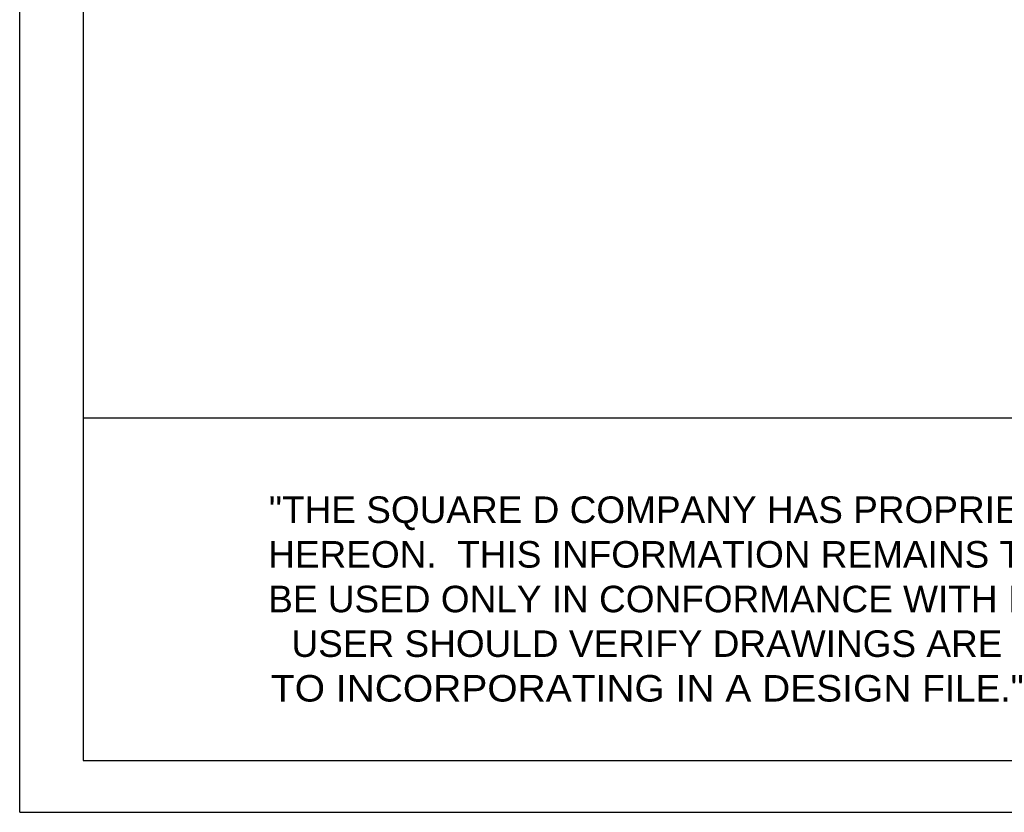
# Model space of a CAD drawing. Extents: x 0 to 17, y 0 to 11.
# Tile 1 of 67: x 0 to 3.4, y 0 to 2.7. Entities that reach past the tile are written whole.
import ezdxf
from ezdxf.enums import TextEntityAlignment as Align

# ---------------------------------------------------------------- set-up
doc = ezdxf.new("R2010")
doc.units = 0
doc.header["$LTSCALE"] = 0.935
doc.layers.get('0').update_dxf_attribs({"linetype": 'CONTINUOUS'})
doc.styles.add('TEXTSTYLE_0', font='arial.ttf', dxfattribs={"width": 0.8})
doc.styles.add('TEXTSTYLE_1', font='txt', dxfattribs={"width": 0.8})

msp = doc.modelspace()

# ---------------------------------------------------------------- linework, layer by layer
at = {"color": 7, "linetype": 'CONTINUOUS'}
for q in [(0, 11), (17, 0)]:
    msp.add_line((0, 0), q, dxfattribs=at)
at = {"color": 4, "linetype": 'CONTINUOUS'}
msp.add_line((0.2175, 1.3495840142), (16.7621628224, 1.3495840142), dxfattribs=at)
msp.add_open_spline([(0.2175, 10.8), (0.2175006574, 10.8000004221), (0.2175042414, 10.7999998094), (0.2175090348, 10.8000001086), (0.2175185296, 10.7999999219), (0.2175315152, 10.8000000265), (0.2175473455, 10.7999999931), (0.2175683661, 10.800000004), (0.2175946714, 10.7999999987), (0.2176367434, 10.8000000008), (0.217689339, 10.7999999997), (0.2177524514, 10.8000000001), (0.2178155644, 10.8), (0.2178997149, 10.8), (0.218004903, 10.8), (0.2181311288, 10.8), (0.2182994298, 10.8), (0.2185098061, 10.8), (0.2187622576, 10.8), (0.2190147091, 10.8), (0.2192671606, 10.8), (0.2196037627, 10.8), (0.2200245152, 10.8), (0.2205294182, 10.8), (0.2210343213, 10.8), (0.2217075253, 10.8), (0.2225490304, 10.8), (0.2235588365, 10.8), (0.2245686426, 10.8), (0.2255784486, 10.8), (0.2265882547, 10.8), (0.2279346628, 10.8), (0.229617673, 10.8), (0.2316372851, 10.8), (0.2336568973, 10.8), (0.2356765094, 10.8), (0.2376961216, 10.8), (0.2397157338, 10.8), (0.24240855, 10.8), (0.2457745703, 10.8), (0.2498137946, 10.8), (0.2538530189, 10.8), (0.2578922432, 10.8), (0.2619314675, 10.8), (0.2673171, 10.8), (0.2740491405, 10.8), (0.2821275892, 10.8), (0.2902060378, 10.8), (0.2982844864, 10.8), (0.3063629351, 10.8), (0.3144413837, 10.8), (0.3225198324, 10.8), (0.3332910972, 10.8), (0.3467551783, 10.8), (0.3629120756, 10.8), (0.3790689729, 10.8), (0.3952258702, 10.8), (0.4113827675, 10.8), (0.4275396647, 10.8), (0.4490821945, 10.8), (0.4760103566, 10.8), (0.5083241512, 10.8), (0.5406379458, 10.8), (0.5729517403, 10.8), (0.6052655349, 10.8), (0.6375793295, 10.8), (0.6698931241, 10.8), (0.7022069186, 10.8), (0.7452919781, 10.8), (0.7991483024, 10.8), (0.8637758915, 10.8), (0.9284034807, 10.8), (0.9930310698, 10.8), (1.057658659, 10.8), (1.1222862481, 10.8), (1.1869138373, 10.8), (1.2730839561, 10.8), (1.3807966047, 10.8), (1.510051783, 10.8), (1.6393069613, 10.8), (1.7685621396, 10.8), (1.8978173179, 10.8), (2.0270724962, 10.8), (2.1563276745, 10.8), (2.2855828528, 10.8), (2.4148380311, 10.8), (2.5871782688, 10.8), (2.802603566, 10.8), (3.0611139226, 10.8), (3.3196242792, 10.8), (3.5781346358, 10.8), (3.8366449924, 10.8), (4.095155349, 10.8), (4.3536657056, 10.8), (4.6121760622, 10.8), (4.9568565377, 10.8), (5.387707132, 10.8), (5.9047278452, 10.8), (6.4217485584, 10.8), (6.9387692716, 10.8), (7.4557899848, 10.8), (7.972810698, 10.8), (8.4898314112, 10.8), (9.0068521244, 10.8), (9.5238728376, 10.8), (10.0408935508, 10.8), (10.557914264, 10.8), (11.0749349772, 10.8), (11.5919556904, 10.8), (12.0228062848, 10.8), (12.3674867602, 10.8), (12.6259971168, 10.8), (12.8845074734, 10.8), (13.14301783, 10.8), (13.4015281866, 10.8), (13.6600385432, 10.8), (13.9185488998, 10.8), (14.1770592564, 10.8), (14.3924845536, 10.8), (14.5648247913, 10.8), (14.6940799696, 10.8), (14.8233351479, 10.8), (14.9525903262, 10.8), (15.0818455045, 10.8), (15.2111006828, 10.8), (15.3403558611, 10.8), (15.4696110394, 10.8), (15.5988662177, 10.8), (15.7065788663, 10.8), (15.7927489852, 10.8), (15.8573765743, 10.8), (15.9220041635, 10.8), (15.9866317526, 10.8), (16.0512593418, 10.8), (16.1158869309, 10.8), (16.1805145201, 10.8), (16.2343708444, 10.8), (16.2774559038, 10.8), (16.3097696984, 10.8), (16.342083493, 10.8), (16.3743972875, 10.8), (16.4067110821, 10.8), (16.4390248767, 10.8), (16.4713386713, 10.8), (16.5036524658, 10.8), (16.530580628, 10.8), (16.5521231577, 10.8), (16.568280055, 10.8), (16.5844369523, 10.8), (16.6005938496, 10.8), (16.6167507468, 10.8), (16.6329076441, 10.8), (16.6463717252, 10.8), (16.6571429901, 10.8), (16.6652214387, 10.8), (16.6732998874, 10.8), (16.681378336, 10.8), (16.6894567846, 10.8), (16.6975352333, 10.8), (16.7056136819, 10.8), (16.7123457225, 10.8), (16.7177313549, 10.8), (16.7217705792, 10.8), (16.7258098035, 10.8), (16.7298490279, 10.8), (16.7338882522, 10.8), (16.7372542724, 10.8), (16.7399470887, 10.8), (16.7419667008, 10.8), (16.743986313, 10.8), (16.7460059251, 10.8), (16.7480255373, 10.8), (16.7500451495, 10.8), (16.7517281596, 10.8), (16.7530745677, 10.8), (16.7540843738, 10.8), (16.7550941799, 10.8), (16.7561039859, 10.8), (16.757113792, 10.8), (16.7579552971, 10.8), (16.7586285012, 10.8), (16.7591334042, 10.8), (16.7596383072, 10.8), (16.7600590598, 10.8), (16.7603956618, 10.8), (16.7606481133, 10.8), (16.7609005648, 10.8), (16.7611530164, 10.8), (16.7613633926, 10.8), (16.7615316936, 10.8), (16.7616579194, 10.8), (16.7617631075, 10.8), (16.761847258, 10.8), (16.761910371, 10.8000000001), (16.7619734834, 10.7999999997), (16.7620260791, 10.8000000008), (16.762068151, 10.7999999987), (16.7620944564, 10.800000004), (16.762115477, 10.7999999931), (16.7621313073, 10.8000000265), (16.7621442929, 10.7999999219), (16.7621537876, 10.8000001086), (16.7621585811, 10.7999998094), (16.762163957, 10.8000007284), (16.7621625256, 10.7999972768), (16.7621629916, 10.7999941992), (16.7621627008, 10.799988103), (16.7621628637, 10.7999797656), (16.7621628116, 10.7999696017), (16.7621628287, 10.7999561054), (16.7621628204, 10.7999392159), (16.7621628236, 10.7999122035), (16.762162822, 10.7998784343), (16.7621628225, 10.7998379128), (16.7621628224, 10.7997973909), (16.7621628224, 10.7997433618), (16.7621628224, 10.7996758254), (16.7621628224, 10.7995947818), (16.7621628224, 10.7994867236), (16.7621628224, 10.7993516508), (16.7621628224, 10.7991895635), (16.7621628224, 10.7990274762), (16.7621628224, 10.7988653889), (16.7621628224, 10.7986492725), (16.7621628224, 10.798379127), (16.7621628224, 10.7980549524), (16.7621628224, 10.7977307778), (16.7621628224, 10.797298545), (16.7621628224, 10.796758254), (16.7621628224, 10.7961099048), (16.7621628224, 10.7954615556), (16.7621628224, 10.7948132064), (16.7621628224, 10.7941648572), (16.7621628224, 10.7933003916), (16.7621628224, 10.7922198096), (16.7621628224, 10.7909231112), (16.7621628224, 10.7896264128), (16.7621628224, 10.7883297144), (16.7621628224, 10.787033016), (16.7621628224, 10.7857363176), (16.7621628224, 10.7840073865), (16.7621628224, 10.7818462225), (16.7621628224, 10.7792528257), (16.7621628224, 10.7766594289), (16.7621628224, 10.7740660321), (16.7621628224, 10.7714726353), (16.7621628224, 10.7680147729), (16.7621628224, 10.7636924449), (16.7621628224, 10.7585056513), (16.7621628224, 10.7533188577), (16.7621628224, 10.7481320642), (16.7621628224, 10.7429452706), (16.7621628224, 10.737758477), (16.7621628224, 10.7325716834), (16.7621628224, 10.7256559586), (16.7621628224, 10.7170113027), (16.7621628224, 10.7066377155), (16.7621628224, 10.6962641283), (16.7621628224, 10.6858905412), (16.7621628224, 10.675516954), (16.7621628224, 10.6651433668), (16.7621628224, 10.6513119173), (16.7621628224, 10.6340226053), (16.7621628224, 10.613275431), (16.7621628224, 10.5925282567), (16.7621628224, 10.5717810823), (16.7621628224, 10.551033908), (16.7621628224, 10.5302867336), (16.7621628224, 10.5095395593), (16.7621628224, 10.488792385), (16.7621628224, 10.4611294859), (16.7621628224, 10.426550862), (16.7621628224, 10.3850565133), (16.7621628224, 10.3435621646), (16.7621628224, 10.302067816), (16.7621628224, 10.2605734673), (16.7621628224, 10.2190791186), (16.7621628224, 10.17758477), (16.7621628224, 10.1222589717), (16.7621628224, 10.0531017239), (16.7621628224, 9.9701130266), (16.7621628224, 9.8871243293), (16.7621628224, 9.8041356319), (16.7621628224, 9.7211469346), (16.7621628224, 9.6381582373), (16.7621628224, 9.5551695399), (16.7621628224, 9.4721808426), (16.7621628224, 9.3891921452), (16.7621628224, 9.2785405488), (16.7621628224, 9.1402260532), (16.7621628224, 8.9742486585), (16.7621628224, 8.8082712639), (16.7621628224, 8.6422938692), (16.7621628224, 8.4763164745), (16.7621628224, 8.3103390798), (16.7621628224, 8.1443616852), (16.7621628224, 7.9783842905), (16.7621628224, 7.7570810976), (16.7621628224, 7.4804521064), (16.7621628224, 7.1484973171), (16.7621628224, 6.8165425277), (16.7621628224, 6.4845877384), (16.7621628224, 6.152632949), (16.7621628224, 5.8206781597), (16.7621628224, 5.4887233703), (16.7621628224, 5.156768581), (16.7621628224, 4.8248137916), (16.7621628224, 4.4928590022), (16.7621628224, 4.1609042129), (16.7621628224, 3.8289494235), (16.7621628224, 3.4969946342), (16.7621628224, 3.220365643), (16.7621628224, 2.9990624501), (16.7621628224, 2.8330850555), (16.7621628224, 2.6671076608), (16.7621628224, 2.5011302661), (16.7621628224, 2.3351528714), (16.7621628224, 2.1691754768), (16.7621628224, 2.0031980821), (16.7621628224, 1.8372206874), (16.7621628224, 1.6989061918), (16.7621628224, 1.5882545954), (16.7621628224, 1.505265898), (16.7621628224, 1.4222772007), (16.7621628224, 1.3392885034), (16.7621628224, 1.256299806), (16.7621628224, 1.1733111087), (16.7621628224, 1.0903224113), (16.7621628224, 1.007333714), (16.7621628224, 0.9243450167), (16.7621628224, 0.8551877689), (16.7621628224, 0.7998619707), (16.7621628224, 0.758367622), (16.7621628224, 0.7168732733), (16.7621628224, 0.6753789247), (16.7621628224, 0.633884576), (16.7621628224, 0.5923902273), (16.7621628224, 0.5508958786), (16.7621628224, 0.5163172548), (16.7621628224, 0.4886543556), (16.7621628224, 0.4679071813), (16.7621628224, 0.447160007), (16.7621628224, 0.4264128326), (16.7621628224, 0.4056656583), (16.7621628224, 0.384918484), (16.7621628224, 0.3641713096), (16.7621628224, 0.3434241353), (16.7621628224, 0.3261348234), (16.7621628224, 0.3123033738), (16.7621628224, 0.3019297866), (16.7621628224, 0.2915561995), (16.7621628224, 0.2811826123), (16.7621628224, 0.2708090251), (16.7621628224, 0.260435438), (16.7621628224, 0.251790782), (16.7621628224, 0.2448750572), (16.7621628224, 0.2396882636), (16.7621628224, 0.23450147), (16.7621628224, 0.2293146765), (16.7621628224, 0.2241278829), (16.7621628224, 0.2189410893), (16.7621628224, 0.2137542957), (16.7621628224, 0.2094319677), (16.7621628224, 0.2059741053), (16.7621628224, 0.2033807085), (16.7621628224, 0.2007873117), (16.7621628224, 0.198193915), (16.7621628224, 0.1956005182), (16.7621628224, 0.1934393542), (16.7621628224, 0.191710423), (16.7621628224, 0.1904137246), (16.7621628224, 0.1891170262), (16.7621628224, 0.1878203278), (16.7621628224, 0.1865236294), (16.7621628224, 0.185226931), (16.7621628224, 0.184146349), (16.7621628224, 0.1832818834), (16.7621628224, 0.1826335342), (16.7621628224, 0.181985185), (16.7621628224, 0.1813368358), (16.7621628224, 0.1806884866), (16.7621628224, 0.1801481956), (16.7621628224, 0.1797159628), (16.7621628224, 0.1793917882), (16.7621628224, 0.1790676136), (16.7621628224, 0.1787974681), (16.7621628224, 0.1785813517), (16.7621628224, 0.1784192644), (16.7621628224, 0.1782571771), (16.7621628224, 0.1780950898), (16.7621628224, 0.1779600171), (16.7621628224, 0.1778519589), (16.7621628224, 0.1777709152), (16.7621628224, 0.1777033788), (16.7621628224, 0.1776493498), (16.7621628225, 0.1776088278), (16.762162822, 0.1775683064), (16.7621628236, 0.1775345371), (16.7621628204, 0.1775075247), (16.7621628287, 0.1774906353), (16.7621628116, 0.1774771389), (16.7621628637, 0.177466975), (16.7621627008, 0.1774586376), (16.7621629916, 0.1774525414), (16.7621625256, 0.1774494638), (16.762163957, 0.1774460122), (16.7621585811, 0.1774469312), (16.7621537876, 0.177446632), (16.7621442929, 0.1774468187), (16.7621313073, 0.1774467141), (16.762115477, 0.1774467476), (16.7620944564, 0.1774467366), (16.762068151, 0.1774467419), (16.7620260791, 0.1774467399), (16.7619734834, 0.1774467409), (16.761910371, 0.1774467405), (16.761847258, 0.1774467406), (16.7617631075, 0.1774467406), (16.7616579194, 0.1774467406), (16.7615316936, 0.1774467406), (16.7613633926, 0.1774467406), (16.7611530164, 0.1774467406), (16.7609005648, 0.1774467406), (16.7606481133, 0.1774467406), (16.7603956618, 0.1774467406), (16.7600590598, 0.1774467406), (16.7596383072, 0.1774467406), (16.7591334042, 0.1774467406), (16.7586285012, 0.1774467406), (16.7579552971, 0.1774467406), (16.757113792, 0.1774467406), (16.7561039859, 0.1774467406), (16.7550941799, 0.1774467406), (16.7540843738, 0.1774467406), (16.7530745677, 0.1774467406), (16.7517281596, 0.1774467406), (16.7500451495, 0.1774467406), (16.7480255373, 0.1774467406), (16.7460059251, 0.1774467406), (16.743986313, 0.1774467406), (16.7419667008, 0.1774467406), (16.7399470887, 0.1774467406), (16.7372542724, 0.1774467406), (16.7338882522, 0.1774467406), (16.7298490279, 0.1774467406), (16.7258098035, 0.1774467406), (16.7217705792, 0.1774467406), (16.7177313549, 0.1774467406), (16.7123457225, 0.1774467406), (16.7056136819, 0.1774467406), (16.6975352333, 0.1774467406), (16.6894567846, 0.1774467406), (16.681378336, 0.1774467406), (16.6732998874, 0.1774467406), (16.6652214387, 0.1774467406), (16.6571429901, 0.1774467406), (16.6463717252, 0.1774467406), (16.6329076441, 0.1774467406), (16.6167507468, 0.1774467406), (16.6005938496, 0.1774467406), (16.5844369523, 0.1774467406), (16.568280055, 0.1774467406), (16.5521231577, 0.1774467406), (16.530580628, 0.1774467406), (16.5036524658, 0.1774467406), (16.4713386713, 0.1774467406), (16.4390248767, 0.1774467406), (16.4067110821, 0.1774467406), (16.3743972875, 0.1774467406), (16.342083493, 0.1774467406), (16.3097696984, 0.1774467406), (16.2774559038, 0.1774467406), (16.2343708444, 0.1774467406), (16.1805145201, 0.1774467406), (16.1158869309, 0.1774467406), (16.0512593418, 0.1774467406), (15.9866317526, 0.1774467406), (15.9220041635, 0.1774467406), (15.8573765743, 0.1774467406), (15.7927489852, 0.1774467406), (15.7065788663, 0.1774467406), (15.5988662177, 0.1774467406), (15.4696110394, 0.1774467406), (15.3403558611, 0.1774467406), (15.2111006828, 0.1774467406), (15.0818455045, 0.1774467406), (14.9525903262, 0.1774467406), (14.8233351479, 0.1774467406), (14.6940799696, 0.1774467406), (14.5648247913, 0.1774467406), (14.3924845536, 0.1774467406), (14.1770592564, 0.1774467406), (13.9185488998, 0.1774467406), (13.6600385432, 0.1774467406), (13.4015281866, 0.1774467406), (13.14301783, 0.1774467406), (12.8845074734, 0.1774467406), (12.6259971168, 0.1774467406), (12.3674867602, 0.1774467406), (12.0228062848, 0.1774467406), (11.5919556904, 0.1774467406), (11.0749349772, 0.1774467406), (10.557914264, 0.1774467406), (10.0408935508, 0.1774467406), (9.5238728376, 0.1774467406), (9.0068521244, 0.1774467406), (8.4898314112, 0.1774467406), (7.972810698, 0.1774467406), (7.4557899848, 0.1774467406), (6.9387692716, 0.1774467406), (6.4217485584, 0.1774467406), (5.9047278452, 0.1774467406), (5.387707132, 0.1774467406), (4.9568565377, 0.1774467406), (4.6121760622, 0.1774467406), (4.3536657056, 0.1774467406), (4.095155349, 0.1774467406), (3.8366449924, 0.1774467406), (3.5781346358, 0.1774467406), (3.3196242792, 0.1774467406), (3.0611139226, 0.1774467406), (2.802603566, 0.1774467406), (2.5871782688, 0.1774467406), (2.4148380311, 0.1774467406), (2.2855828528, 0.1774467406), (2.1563276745, 0.1774467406), (2.0270724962, 0.1774467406), (1.8978173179, 0.1774467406), (1.7685621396, 0.1774467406), (1.6393069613, 0.1774467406), (1.510051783, 0.1774467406), (1.3807966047, 0.1774467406), (1.2730839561, 0.1774467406), (1.1869138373, 0.1774467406), (1.1222862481, 0.1774467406), (1.057658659, 0.1774467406), (0.9930310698, 0.1774467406), (0.9284034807, 0.1774467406), (0.8637758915, 0.1774467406), (0.7991483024, 0.1774467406), (0.7452919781, 0.1774467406), (0.7022069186, 0.1774467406), (0.6698931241, 0.1774467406), (0.6375793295, 0.1774467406), (0.6052655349, 0.1774467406), (0.5729517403, 0.1774467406), (0.5406379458, 0.1774467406), (0.5083241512, 0.1774467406), (0.4760103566, 0.1774467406), (0.4490821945, 0.1774467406), (0.4275396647, 0.1774467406), (0.4113827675, 0.1774467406), (0.3952258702, 0.1774467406), (0.3790689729, 0.1774467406), (0.3629120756, 0.1774467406), (0.3467551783, 0.1774467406), (0.3332910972, 0.1774467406), (0.3225198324, 0.1774467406), (0.3144413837, 0.1774467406), (0.3063629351, 0.1774467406), (0.2982844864, 0.1774467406), (0.2902060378, 0.1774467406), (0.2821275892, 0.1774467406), (0.2740491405, 0.1774467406), (0.2673171, 0.1774467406), (0.2619314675, 0.1774467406), (0.2578922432, 0.1774467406), (0.2538530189, 0.1774467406), (0.2498137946, 0.1774467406), (0.2457745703, 0.1774467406), (0.24240855, 0.1774467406), (0.2397157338, 0.1774467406), (0.2376961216, 0.1774467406), (0.2356765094, 0.1774467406), (0.2336568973, 0.1774467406), (0.2316372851, 0.1774467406), (0.229617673, 0.1774467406), (0.2279346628, 0.1774467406), (0.2265882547, 0.1774467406), (0.2255784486, 0.1774467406), (0.2245686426, 0.1774467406), (0.2235588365, 0.1774467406), (0.2225490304, 0.1774467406), (0.2217075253, 0.1774467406), (0.2210343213, 0.1774467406), (0.2205294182, 0.1774467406), (0.2200245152, 0.1774467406), (0.2196037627, 0.1774467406), (0.2192671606, 0.1774467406), (0.2190147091, 0.1774467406), (0.2187622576, 0.1774467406), (0.2185098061, 0.1774467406), (0.2182994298, 0.1774467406), (0.2181311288, 0.1774467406), (0.218004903, 0.1774467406), (0.2178997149, 0.1774467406), (0.2178155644, 0.1774467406), (0.2177524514, 0.1774467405), (0.217689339, 0.1774467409), (0.2176367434, 0.1774467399), (0.2175946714, 0.1774467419), (0.2175683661, 0.1774467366), (0.2175473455, 0.1774467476), (0.2175315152, 0.1774467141), (0.2175185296, 0.1774468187), (0.2175090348, 0.177446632), (0.2175042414, 0.1774469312), (0.2174988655, 0.1774460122), (0.2175002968, 0.1774494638), (0.2174998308, 0.1774525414), (0.2175001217, 0.1774586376), (0.2174999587, 0.177466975), (0.2175000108, 0.1774771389), (0.2174999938, 0.1774906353), (0.2175000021, 0.1775075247), (0.2174999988, 0.1775345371), (0.2175000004, 0.1775683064), (0.2174999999, 0.1776088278), (0.2175, 0.1776493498), (0.2175, 0.1777033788), (0.2175, 0.1777709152), (0.2175, 0.1778519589), (0.2175, 0.1779600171), (0.2175, 0.1780950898), (0.2175, 0.1782571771), (0.2175, 0.1784192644), (0.2175, 0.1785813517), (0.2175, 0.1787974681), (0.2175, 0.1790676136), (0.2175, 0.1793917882), (0.2175, 0.1797159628), (0.2175, 0.1801481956), (0.2175, 0.1806884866), (0.2175, 0.1813368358), (0.2175, 0.181985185), (0.2175, 0.1826335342), (0.2175, 0.1832818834), (0.2175, 0.184146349), (0.2175, 0.185226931), (0.2175, 0.1865236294), (0.2175, 0.1878203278), (0.2175, 0.1891170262), (0.2175, 0.1904137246), (0.2175, 0.191710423), (0.2175, 0.1934393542), (0.2175, 0.1956005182), (0.2175, 0.198193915), (0.2175, 0.2007873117), (0.2175, 0.2033807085), (0.2175, 0.2059741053), (0.2175, 0.2094319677), (0.2175, 0.2137542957), (0.2175, 0.2189410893), (0.2175, 0.2241278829), (0.2175, 0.2293146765), (0.2175, 0.23450147), (0.2175, 0.2396882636), (0.2175, 0.2448750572), (0.2175, 0.251790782), (0.2175, 0.260435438), (0.2175, 0.2708090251), (0.2175, 0.2811826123), (0.2175, 0.2915561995), (0.2175, 0.3019297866), (0.2175, 0.3123033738), (0.2175, 0.3261348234), (0.2175, 0.3434241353), (0.2175, 0.3641713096), (0.2175, 0.384918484), (0.2175, 0.4056656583), (0.2175, 0.4264128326), (0.2175, 0.447160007), (0.2175, 0.4679071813), (0.2175, 0.4886543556), (0.2175, 0.5163172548), (0.2175, 0.5508958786), (0.2175, 0.5923902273), (0.2175, 0.633884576), (0.2175, 0.6753789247), (0.2175, 0.7168732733), (0.2175, 0.758367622), (0.2175, 0.7998619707), (0.2175, 0.8551877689), (0.2175, 0.9243450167), (0.2175, 1.007333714), (0.2175, 1.0903224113), (0.2175, 1.1733111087), (0.2175, 1.256299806), (0.2175, 1.3392885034), (0.2175, 1.4222772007), (0.2175, 1.505265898), (0.2175, 1.5882545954), (0.2175, 1.6989061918), (0.2175, 1.8372206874), (0.2175, 2.0031980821), (0.2175, 2.1691754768), (0.2175, 2.3351528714), (0.2175, 2.5011302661), (0.2175, 2.6671076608), (0.2175, 2.8330850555), (0.2175, 2.9990624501), (0.2175, 3.220365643), (0.2175, 3.4969946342), (0.2175, 3.8289494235), (0.2175, 4.1609042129), (0.2175, 4.4928590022), (0.2175, 4.8248137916), (0.2175, 5.156768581), (0.2175, 5.4887233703), (0.2175, 5.8206781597), (0.2175, 6.152632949), (0.2175, 6.4845877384), (0.2175, 6.8165425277), (0.2175, 7.1484973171), (0.2175, 7.4804521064), (0.2175, 7.7570810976), (0.2175, 7.9783842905), (0.2175, 8.1443616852), (0.2175, 8.3103390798), (0.2175, 8.4763164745), (0.2175, 8.6422938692), (0.2175, 8.8082712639), (0.2175, 8.9742486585), (0.2175, 9.1402260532), (0.2175, 9.2785405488), (0.2175, 9.3891921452), (0.2175, 9.4721808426), (0.2175, 9.5551695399), (0.2175, 9.6381582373), (0.2175, 9.7211469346), (0.2175, 9.8041356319), (0.2175, 9.8871243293), (0.2175, 9.9701130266), (0.2175, 10.0531017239), (0.2175, 10.1222589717), (0.2175, 10.17758477), (0.2175, 10.2190791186), (0.2175, 10.2605734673), (0.2175, 10.302067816), (0.2175, 10.3435621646), (0.2175, 10.3850565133), (0.2175, 10.426550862), (0.2175, 10.4611294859), (0.2175, 10.488792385), (0.2175, 10.5095395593), (0.2175, 10.5302867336), (0.2175, 10.551033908), (0.2175, 10.5717810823), (0.2175, 10.5925282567), (0.2175, 10.613275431), (0.2175, 10.6340226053), (0.2175, 10.6513119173), (0.2175, 10.6651433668), (0.2175, 10.675516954), (0.2175, 10.6858905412), (0.2175, 10.6962641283), (0.2175, 10.7066377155), (0.2175, 10.7170113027), (0.2175, 10.7256559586), (0.2175, 10.7325716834), (0.2175, 10.737758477), (0.2175, 10.7429452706), (0.2175, 10.7481320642), (0.2175, 10.7533188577), (0.2175, 10.7585056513), (0.2175, 10.7636924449), (0.2175, 10.7680147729), (0.2175, 10.7714726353), (0.2175, 10.7740660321), (0.2175, 10.7766594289), (0.2175, 10.7792528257), (0.2175, 10.7818462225), (0.2175, 10.7840073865), (0.2175, 10.7857363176), (0.2175, 10.787033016), (0.2175, 10.7883297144), (0.2175, 10.7896264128), (0.2175, 10.7909231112), (0.2175, 10.7922198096), (0.2175, 10.7933003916), (0.2175, 10.7941648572), (0.2175, 10.7948132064), (0.2175, 10.7954615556), (0.2175, 10.7961099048), (0.2175, 10.796758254), (0.2175, 10.797298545), (0.2175, 10.7977307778), (0.2175, 10.7980549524), (0.2175, 10.798379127), (0.2175, 10.7986492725), (0.2175, 10.7988653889), (0.2175, 10.7990274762), (0.2175, 10.7991895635), (0.2175, 10.7993516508), (0.2175, 10.7994867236), (0.2175, 10.7995947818), (0.2175, 10.7996758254), (0.2175, 10.7997433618), (0.2175, 10.7997973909), (0.2174999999, 10.7998379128), (0.2175000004, 10.7998784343), (0.2174999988, 10.7999122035), (0.2175000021, 10.7999392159), (0.2174999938, 10.7999561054), (0.2175000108, 10.7999696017), (0.2174999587, 10.7999797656), (0.2175001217, 10.799988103), (0.2174998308, 10.7999941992), (0.2175002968, 10.7999972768), (0.2174993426, 10.7999995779), (0.2175, 10.8)], degree=3, knots=[0, 0, 0, 0, 5.96e-08, 1.192e-07, 2.384e-07, 4.768e-07, 7.153e-07, 9.537e-07, 1.4305e-06, 1.9073e-06, 2.861e-06, 3.8147e-06, 4.7684e-06, 5.722e-06, 7.6294e-06, 9.5367e-06, 1.14441e-05, 1.52588e-05, 1.90735e-05, 2.28882e-05, 2.67029e-05, 3.05176e-05, 3.8147e-05, 4.57764e-05, 5.34058e-05, 6.10352e-05, 7.62939e-05, 9.15527e-05, 0.0001068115, 0.0001220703, 0.0001373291, 0.0001525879, 0.0001831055, 0.000213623, 0.0002441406, 0.0002746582, 0.0003051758, 0.0003356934, 0.0003662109, 0.0004272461, 0.0004882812, 0.0005493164, 0.0006103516, 0.0006713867, 0.0007324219, 0.0008544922, 0.0009765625, 0.0010986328, 0.0012207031, 0.0013427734, 0.0014648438, 0.0015869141, 0.0017089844, 0.001953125, 0.0021972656, 0.0024414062, 0.0026855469, 0.0029296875, 0.0031738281, 0.0034179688, 0.00390625, 0.0043945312, 0.0048828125, 0.0053710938, 0.005859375, 0.0063476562, 0.0068359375, 0.0073242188, 0.0078125, 0.0087890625, 0.009765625, 0.0107421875, 0.01171875, 0.0126953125, 0.013671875, 0.0146484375, 0.015625, 0.017578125, 0.01953125, 0.021484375, 0.0234375, 0.025390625, 0.02734375, 0.029296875, 0.03125, 0.033203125, 0.03515625, 0.0390625, 0.04296875, 0.046875, 0.05078125, 0.0546875, 0.05859375, 0.0625, 0.06640625, 0.0703125, 0.078125, 0.0859375, 0.09375, 0.1015625, 0.109375, 0.1171875, 0.125, 0.1328125, 0.140625, 0.1484375, 0.15625, 0.1640625, 0.171875, 0.1796875, 0.18359375, 0.1875, 0.19140625, 0.1953125, 0.19921875, 0.203125, 0.20703125, 0.2109375, 0.21484375, 0.216796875, 0.21875, 0.220703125, 0.22265625, 0.224609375, 0.2265625, 0.228515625, 0.23046875, 0.232421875, 0.234375, 0.2353515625, 0.236328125, 0.2373046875, 0.23828125, 0.2392578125, 0.240234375, 0.2412109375, 0.2421875, 0.2426757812, 0.2431640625, 0.2436523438, 0.244140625, 0.2446289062, 0.2451171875, 0.2456054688, 0.24609375, 0.2465820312, 0.2468261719, 0.2470703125, 0.2473144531, 0.2475585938, 0.2478027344, 0.248046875, 0.2482910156, 0.2484130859, 0.2485351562, 0.2486572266, 0.2487792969, 0.2489013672, 0.2490234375, 0.2491455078, 0.2492675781, 0.2493286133, 0.2493896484, 0.2494506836, 0.2495117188, 0.2495727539, 0.2496337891, 0.2496643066, 0.2496948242, 0.2497253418, 0.2497558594, 0.249786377, 0.2498168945, 0.2498474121, 0.2498626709, 0.2498779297, 0.2498931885, 0.2499084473, 0.2499237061, 0.2499389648, 0.2499465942, 0.2499542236, 0.249961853, 0.2499694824, 0.2499732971, 0.2499771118, 0.2499809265, 0.2499847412, 0.2499885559, 0.2499904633, 0.2499923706, 0.249994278, 0.2499952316, 0.2499961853, 0.249997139, 0.2499980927, 0.2499985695, 0.2499990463, 0.2499992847, 0.2499995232, 0.2499997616, 0.2499998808, 0.2499999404, 0.25, 0.2500000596, 0.2500001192, 0.2500002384, 0.2500004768, 0.2500007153, 0.2500009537, 0.2500014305, 0.2500019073, 0.250002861, 0.2500038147, 0.2500047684, 0.250005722, 0.2500076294, 0.2500095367, 0.2500114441, 0.2500152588, 0.2500190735, 0.2500228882, 0.2500267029, 0.2500305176, 0.250038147, 0.2500457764, 0.2500534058, 0.2500610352, 0.2500762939, 0.2500915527, 0.2501068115, 0.2501220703, 0.2501373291, 0.2501525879, 0.2501831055, 0.250213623, 0.2502441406, 0.2502746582, 0.2503051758, 0.2503356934, 0.2503662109, 0.2504272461, 0.2504882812, 0.2505493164, 0.2506103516, 0.2506713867, 0.2507324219, 0.2508544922, 0.2509765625, 0.2510986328, 0.2512207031, 0.2513427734, 0.2514648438, 0.2515869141, 0.2517089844, 0.251953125, 0.2521972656, 0.2524414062, 0.2526855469, 0.2529296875, 0.2531738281, 0.2534179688, 0.25390625, 0.2543945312, 0.2548828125, 0.2553710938, 0.255859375, 0.2563476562, 0.2568359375, 0.2573242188, 0.2578125, 0.2587890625, 0.259765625, 0.2607421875, 0.26171875, 0.2626953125, 0.263671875, 0.2646484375, 0.265625, 0.267578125, 0.26953125, 0.271484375, 0.2734375, 0.275390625, 0.27734375, 0.279296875, 0.28125, 0.283203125, 0.28515625, 0.2890625, 0.29296875, 0.296875, 0.30078125, 0.3046875, 0.30859375, 0.3125, 0.31640625, 0.3203125, 0.328125, 0.3359375, 0.34375, 0.3515625, 0.359375, 0.3671875, 0.375, 0.3828125, 0.390625, 0.3984375, 0.40625, 0.4140625, 0.421875, 0.4296875, 0.43359375, 0.4375, 0.44140625, 0.4453125, 0.44921875, 0.453125, 0.45703125, 0.4609375, 0.46484375, 0.466796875, 0.46875, 0.470703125, 0.47265625, 0.474609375, 0.4765625, 0.478515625, 0.48046875, 0.482421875, 0.484375, 0.4853515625, 0.486328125, 0.4873046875, 0.48828125, 0.4892578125, 0.490234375, 0.4912109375, 0.4921875, 0.4926757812, 0.4931640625, 0.4936523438, 0.494140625, 0.4946289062, 0.4951171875, 0.4956054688, 0.49609375, 0.4965820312, 0.4968261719, 0.4970703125, 0.4973144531, 0.4975585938, 0.4978027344, 0.498046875, 0.4982910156, 0.4984130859, 0.4985351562, 0.4986572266, 0.4987792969, 0.4989013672, 0.4990234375, 0.4991455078, 0.4992675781, 0.4993286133, 0.4993896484, 0.4994506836, 0.4995117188, 0.4995727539, 0.4996337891, 0.4996643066, 0.4996948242, 0.4997253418, 0.4997558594, 0.499786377, 0.4998168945, 0.4998474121, 0.4998626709, 0.4998779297, 0.4998931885, 0.4999084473, 0.4999237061, 0.4999389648, 0.4999465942, 0.4999542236, 0.499961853, 0.4999694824, 0.4999732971, 0.4999771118, 0.4999809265, 0.4999847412, 0.4999885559, 0.4999904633, 0.4999923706, 0.499994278, 0.4999952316, 0.4999961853, 0.499997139, 0.4999980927, 0.4999985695, 0.4999990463, 0.4999992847, 0.4999995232, 0.4999997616, 0.4999998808, 0.4999999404, 0.5, 0.5000000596, 0.5000001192, 0.5000002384, 0.5000004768, 0.5000007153, 0.5000009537, 0.5000014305, 0.5000019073, 0.500002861, 0.5000038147, 0.5000047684, 0.500005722, 0.5000076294, 0.5000095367, 0.5000114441, 0.5000152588, 0.5000190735, 0.5000228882, 0.5000267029, 0.5000305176, 0.500038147, 0.5000457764, 0.5000534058, 0.5000610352, 0.5000762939, 0.5000915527, 0.5001068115, 0.5001220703, 0.5001373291, 0.5001525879, 0.5001831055, 0.500213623, 0.5002441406, 0.5002746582, 0.5003051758, 0.5003356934, 0.5003662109, 0.5004272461, 0.5004882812, 0.5005493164, 0.5006103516, 0.5006713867, 0.5007324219, 0.5008544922, 0.5009765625, 0.5010986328, 0.5012207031, 0.5013427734, 0.5014648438, 0.5015869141, 0.5017089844, 0.501953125, 0.5021972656, 0.5024414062, 0.5026855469, 0.5029296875, 0.5031738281, 0.5034179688, 0.50390625, 0.5043945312, 0.5048828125, 0.5053710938, 0.505859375, 0.5063476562, 0.5068359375, 0.5073242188, 0.5078125, 0.5087890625, 0.509765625, 0.5107421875, 0.51171875, 0.5126953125, 0.513671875, 0.5146484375, 0.515625, 0.517578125, 0.51953125, 0.521484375, 0.5234375, 0.525390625, 0.52734375, 0.529296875, 0.53125, 0.533203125, 0.53515625, 0.5390625, 0.54296875, 0.546875, 0.55078125, 0.5546875, 0.55859375, 0.5625, 0.56640625, 0.5703125, 0.578125, 0.5859375, 0.59375, 0.6015625, 0.609375, 0.6171875, 0.625, 0.6328125, 0.640625, 0.6484375, 0.65625, 0.6640625, 0.671875, 0.6796875, 0.68359375, 0.6875, 0.69140625, 0.6953125, 0.69921875, 0.703125, 0.70703125, 0.7109375, 0.71484375, 0.716796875, 0.71875, 0.720703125, 0.72265625, 0.724609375, 0.7265625, 0.728515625, 0.73046875, 0.732421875, 0.734375, 0.7353515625, 0.736328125, 0.7373046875, 0.73828125, 0.7392578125, 0.740234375, 0.7412109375, 0.7421875, 0.7426757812, 0.7431640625, 0.7436523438, 0.744140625, 0.7446289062, 0.7451171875, 0.7456054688, 0.74609375, 0.7465820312, 0.7468261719, 0.7470703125, 0.7473144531, 0.7475585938, 0.7478027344, 0.748046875, 0.7482910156, 0.7484130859, 0.7485351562, 0.7486572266, 0.7487792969, 0.7489013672, 0.7490234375, 0.7491455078, 0.7492675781, 0.7493286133, 0.7493896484, 0.7494506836, 0.7495117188, 0.7495727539, 0.7496337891, 0.7496643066, 0.7496948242, 0.7497253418, 0.7497558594, 0.749786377, 0.7498168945, 0.7498474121, 0.7498626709, 0.7498779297, 0.7498931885, 0.7499084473, 0.7499237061, 0.7499389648, 0.7499465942, 0.7499542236, 0.749961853, 0.7499694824, 0.7499732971, 0.7499771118, 0.7499809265, 0.7499847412, 0.7499885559, 0.7499904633, 0.7499923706, 0.749994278, 0.7499952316, 0.7499961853, 0.749997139, 0.7499980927, 0.7499985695, 0.7499990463, 0.7499992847, 0.7499995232, 0.7499997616, 0.7499998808, 0.7499999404, 0.75, 0.7500000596, 0.7500001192, 0.7500002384, 0.7500004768, 0.7500007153, 0.7500009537, 0.7500014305, 0.7500019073, 0.750002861, 0.7500038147, 0.7500047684, 0.750005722, 0.7500076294, 0.7500095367, 0.7500114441, 0.7500152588, 0.7500190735, 0.7500228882, 0.7500267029, 0.7500305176, 0.750038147, 0.7500457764, 0.7500534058, 0.7500610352, 0.7500762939, 0.7500915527, 0.7501068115, 0.7501220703, 0.7501373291, 0.7501525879, 0.7501831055, 0.750213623, 0.7502441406, 0.7502746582, 0.7503051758, 0.7503356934, 0.7503662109, 0.7504272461, 0.7504882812, 0.7505493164, 0.7506103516, 0.7506713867, 0.7507324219, 0.7508544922, 0.7509765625, 0.7510986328, 0.7512207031, 0.7513427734, 0.7514648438, 0.7515869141, 0.7517089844, 0.751953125, 0.7521972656, 0.7524414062, 0.7526855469, 0.7529296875, 0.7531738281, 0.7534179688, 0.75390625, 0.7543945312, 0.7548828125, 0.7553710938, 0.755859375, 0.7563476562, 0.7568359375, 0.7573242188, 0.7578125, 0.7587890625, 0.759765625, 0.7607421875, 0.76171875, 0.7626953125, 0.763671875, 0.7646484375, 0.765625, 0.767578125, 0.76953125, 0.771484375, 0.7734375, 0.775390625, 0.77734375, 0.779296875, 0.78125, 0.783203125, 0.78515625, 0.7890625, 0.79296875, 0.796875, 0.80078125, 0.8046875, 0.80859375, 0.8125, 0.81640625, 0.8203125, 0.828125, 0.8359375, 0.84375, 0.8515625, 0.859375, 0.8671875, 0.875, 0.8828125, 0.890625, 0.8984375, 0.90625, 0.9140625, 0.921875, 0.9296875, 0.93359375, 0.9375, 0.94140625, 0.9453125, 0.94921875, 0.953125, 0.95703125, 0.9609375, 0.96484375, 0.966796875, 0.96875, 0.970703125, 0.97265625, 0.974609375, 0.9765625, 0.978515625, 0.98046875, 0.982421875, 0.984375, 0.9853515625, 0.986328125, 0.9873046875, 0.98828125, 0.9892578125, 0.990234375, 0.9912109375, 0.9921875, 0.9926757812, 0.9931640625, 0.9936523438, 0.994140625, 0.9946289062, 0.9951171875, 0.9956054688, 0.99609375, 0.9965820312, 0.9968261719, 0.9970703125, 0.9973144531, 0.9975585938, 0.9978027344, 0.998046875, 0.9982910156, 0.9984130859, 0.9985351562, 0.9986572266, 0.9987792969, 0.9989013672, 0.9990234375, 0.9991455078, 0.9992675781, 0.9993286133, 0.9993896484, 0.9994506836, 0.9995117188, 0.9995727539, 0.9996337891, 0.9996643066, 0.9996948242, 0.9997253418, 0.9997558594, 0.999786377, 0.9998168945, 0.9998474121, 0.9998626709, 0.9998779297, 0.9998931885, 0.9999084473, 0.9999237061, 0.9999389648, 0.9999465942, 0.9999542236, 0.999961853, 0.9999694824, 0.9999732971, 0.9999771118, 0.9999809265, 0.9999847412, 0.9999885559, 0.9999904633, 0.9999923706, 0.999994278, 0.9999952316, 0.9999961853, 0.999997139, 0.9999980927, 0.9999985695, 0.9999990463, 0.9999992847, 0.9999995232, 0.9999997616, 0.9999998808, 0.9999999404, 1, 1, 1, 1], dxfattribs=at)

# ---------------------------------------------------------------- texts
at = {"color": 2, "linetype": 'CONTINUOUS'}
for s, height, style, width, p, p2 in [('"THE SQUARE D COMPANY HAS PROPRIETAR', 0.0907193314, 'TEXTSTYLE_0', 0.8635894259, (0.8522733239, 0.9898709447), (3.6726665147, 0.9898709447)), ('HEREON.  THIS INFORMATION REMAINS TH', 0.0907193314, 'TEXTSTYLE_0', 0.8174308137, (0.8499217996, 0.8371250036), (3.5195657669, 0.8371250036)), ('BE USED ONLY IN CONFORMANCE WITH INS', 0.0907193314, 'TEXTSTYLE_0', 0.8391160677, (0.8499217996, 0.6843790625), (3.5903875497, 0.6843790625)), ('  USER SHOULD VERIFY DRAWINGS ARE TO', 0.0907193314, 'TEXTSTYLE_0', 0.8305452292, (0.8592041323, 0.5316331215), (3.5716784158, 0.5316331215)), ('FILE."', 0.0907193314, 'TEXTSTYLE_0', 0.6375464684, (3.0868423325, 0.378886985), (3.4338690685, 0.378886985)), ('TO INCORPORATING IN A DESIGN ', 0.0907197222, 'TEXTSTYLE_1', 0.84673, (0.8592041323, 0.378886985), (3.0868423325, 0.378886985))]:
    msp.add_text(s, height=height, dxfattribs=dict(at, style=style, width=width)).set_placement(p, p2, align=Align.FIT)

doc.saveas('drawing.dxf')
